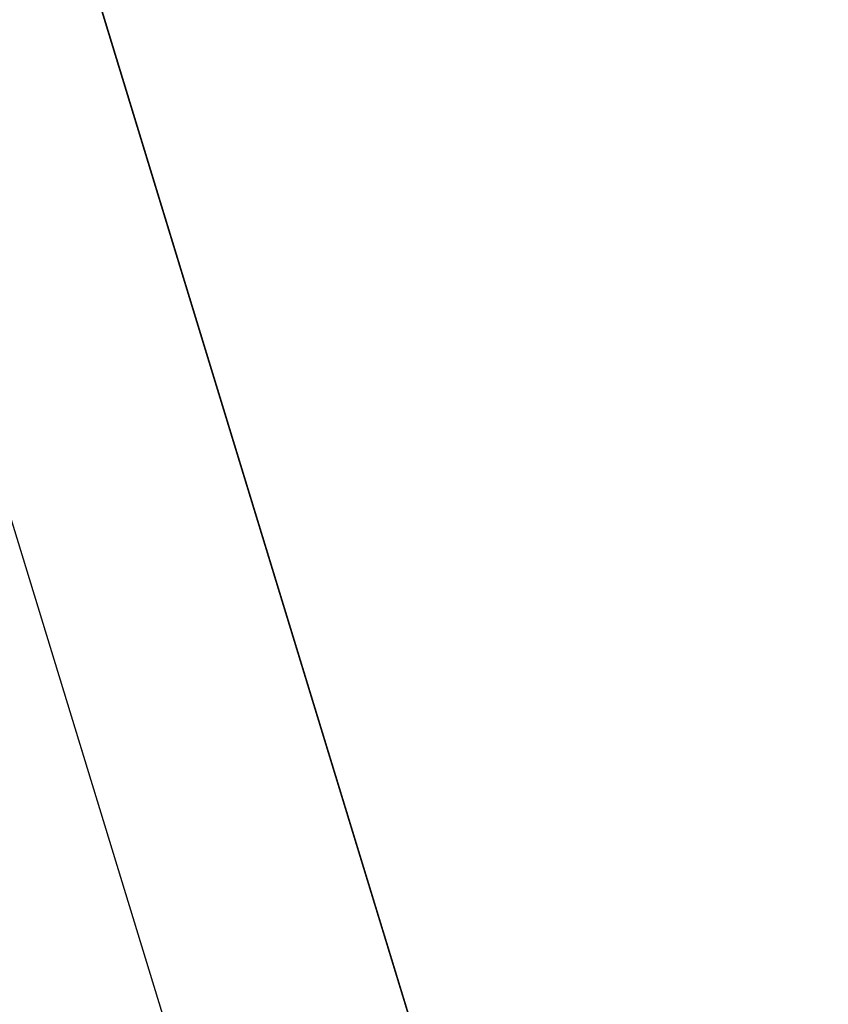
# Model space of a CAD drawing. Header units: millimetres. Extents: x -25 to 235, y -115 to 136.
# Tile 241 of 256: x 2.6056 to 2.6196, y 106.4506 to 106.4677. Entities that reach past the tile are written whole.
import ezdxf

# ---------------------------------------------------------------- set-up
doc = ezdxf.new("R2010")
doc.units = ezdxf.units.MM
doc.header["$LTSCALE"] = 81.481481
for name, color, linetype in [('201', 7, 'CONTINUOUS'), ('205', 7, 'CONTINUOUS'), ('206', 7, 'CONTINUOUS'), ('207', 7, 'CONTINUOUS'), ('232', 7, 'CONTINUOUS'), ('247', 7, 'CONTINUOUS'), ('64', 7, 'CONTINUOUS')]:
    doc.layers.add(name, color=color, linetype=linetype)

msp = doc.modelspace()

# ---------------------------------------------------------------- linework, layer by layer
at = {"layer": '201', "linetype": 'CONTINUOUS'}
msp.add_3dface([(2.66544, 106.553715, 4.985745), (2.694641, 106.458077, 4.984914), (2.535893, 106.5165, 4.690303), (2.66544, 106.553715, 4.985745)], dxfattribs=at)
at = {"layer": '205', "linetype": 'CONTINUOUS'}
for points in [[(2.618734, 106.41575, 6.90678), (3.105561, 106.566374, 6.750494), (3.076305, 106.661992, 6.75159), (2.618734, 106.41575, 6.90678)], [(2.048916, 106.243364, 6.747088), (2.618734, 106.41575, 6.90678), (2.589447, 106.511359, 6.907887), (2.048916, 106.243364, 6.747088)]]:
    msp.add_3dface(points, dxfattribs=at)
at = {"layer": '206', "linetype": 'CONTINUOUS'}
msp.add_3dface([(2.618965, 106.428825, 5.671), (2.593009, 106.421503, 5.605948), (2.589729, 106.524451, 5.671907), (2.618965, 106.428825, 5.671)], dxfattribs=at)
at = {"layer": '207', "linetype": 'CONTINUOUS'}
msp.add_3dface([(2.618965, 106.428825, 5.671), (2.589729, 106.524451, 5.671907), (2.591041, 106.520161, 6.146485), (2.618965, 106.428825, 5.671)], dxfattribs=at)
at = {"layer": '232', "linetype": 'CONTINUOUS'}
msp.add_3dface([(2.667196, 106.547982, -5.687959), (2.696397, 106.452345, -5.687083), (2.53912, 106.505942, -5.983404), (2.667196, 106.547982, -5.687959)], dxfattribs=at)
at = {"layer": '247', "color": 7, "linetype": 'CONTINUOUS', "true_color": 0x282828}
for points in [[(3.175978, 106.714665, 4.363926), (3.234518, 106.732716, 4.342902), (2.327515, 106.455214, 4.370699), (3.175978, 106.714665, 4.363926)], [(3.10976, 106.694415, 4.364698), (3.175978, 106.714665, 4.363926), (2.327515, 106.455214, 4.370699), (3.10976, 106.694415, 4.364698)], [(3.10976, 106.694415, 4.364698), (2.327515, 106.455214, 4.370699), (2.528339, 106.516612, 4.370699), (3.10976, 106.694415, 4.364698)], [(2.352452, 106.459388, 4.819633), (2.504981, 106.503059, 5.173901), (2.66544, 106.553715, 4.985745), (2.352452, 106.459388, 4.819633)], [(2.352452, 106.459388, 4.819633), (2.66544, 106.553715, 4.985745), (2.535893, 106.5165, 4.690303), (2.352452, 106.459388, 4.819633)], [(2.355034, 106.450941, -5.854079), (2.505792, 106.500397, -5.499809), (2.667196, 106.547982, -5.687959), (2.355034, 106.450941, -5.854079)], [(2.355034, 106.450941, -5.854079), (2.667196, 106.547982, -5.687959), (2.53912, 106.505942, -5.983404), (2.355034, 106.450941, -5.854079)]]:
    msp.add_3dface(points, dxfattribs=at)
at = {"layer": '64', "linetype": 'CONTINUOUS'}
for points in [[(2.618734, 106.41575, 6.90678), (97.601473, 135.456693, 6.74874), (3.105561, 106.566374, 6.750494), (2.618734, 106.41575, 6.90678)], [(3.053488, 106.562073, 5.628508), (2.618965, 106.428825, 5.671), (3.012782, 106.548252, 5.772801), (3.053488, 106.562073, 5.628508)], [(2.618965, 106.428825, 5.671), (2.620277, 106.424535, 6.145502), (3.012782, 106.548252, 5.772801), (2.618965, 106.428825, 5.671)]]:
    msp.add_3dface(points, dxfattribs=at)

doc.saveas('drawing.dxf')
